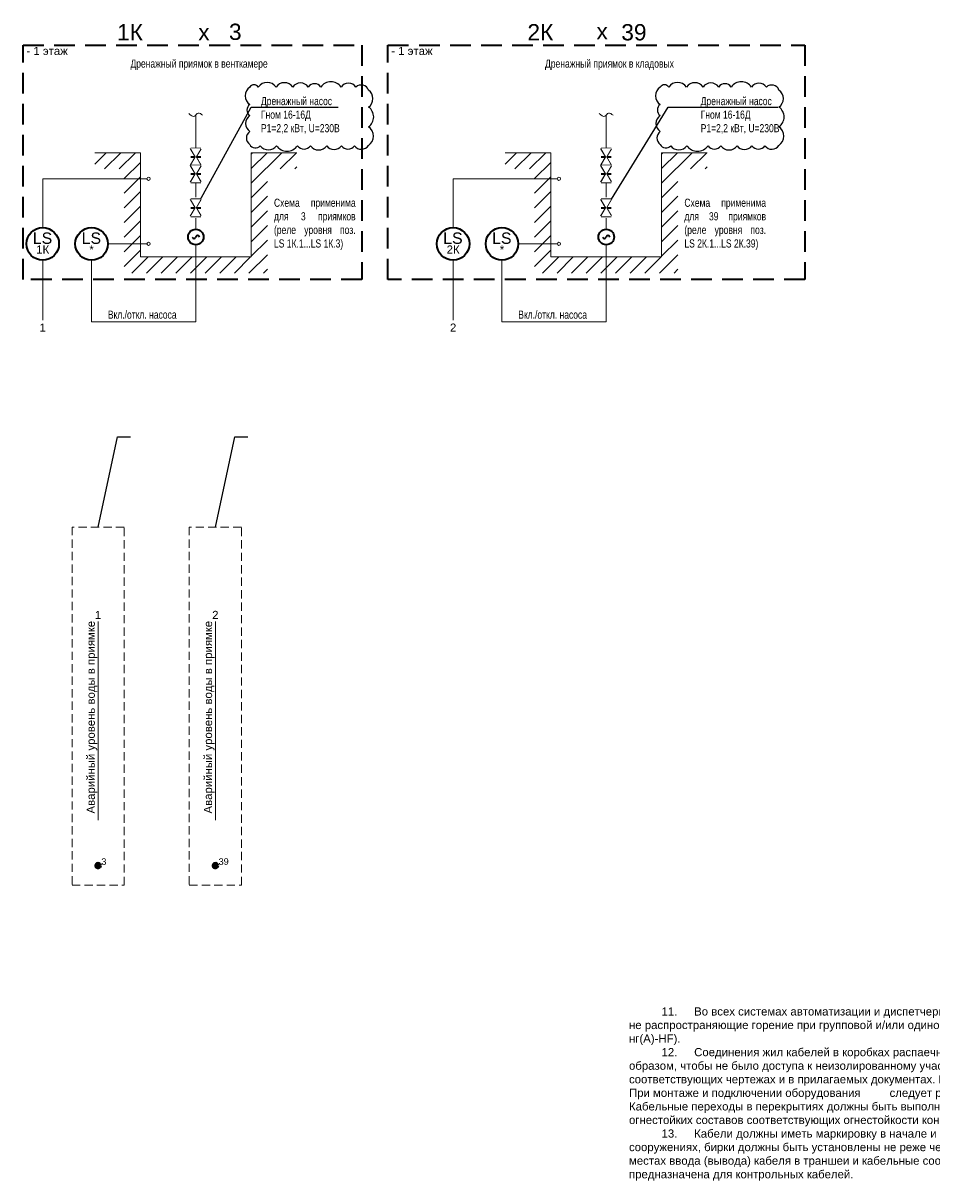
# Model space of a CAD drawing. Header units: millimetres. Extents: x -810 to 3695, y -2403 to 287.
# Tile 2 of 8: x 1940 to 2219, y -1984 to -1628. Entities that reach past the tile are written whole.
import ezdxf
from ezdxf import colors
from ezdxf.entities.mleader import LeaderData, LeaderLine
from ezdxf.enums import TextEntityAlignment as Align
from ezdxf.math import Vec2, Vec3

# ---------------------------------------------------------------- set-up
doc = ezdxf.new("R2010")
doc.units = ezdxf.units.MM
doc.set_wipeout_variables(frame=1)
doc.linetypes.add('DASHED02', pattern=[3.83, 2.54, -1.29])
doc.linetypes.add('DASHED2', pattern=[9.525, 6.35, -3.175])
doc.layers.get('0').update_dxf_attribs({"linetype": 'CONTINUOUS'})
for name, color, linetype, lineweight in [('AK_Drawing', 7, 'CONTINUOUS', 35), ('AK_Drawing_Thin', 7, 'CONTINUOUS', 9), ('AK_Equipment', 7, 'CONTINUOUS', 35), ('AK_Impulse', 222, 'CONTINUOUS', 9)]:
    doc.layers.add(name, color=color, linetype=linetype, lineweight=lineweight)
doc.layers.add('AK_Text', color=7, linetype='CONTINUOUS')
doc.layers.add('UNPLOTTED', color=2, linetype='CONTINUOUS', plot=False)
doc.styles.add('CP.Text', font='arial.ttf')
doc.styles.add('PT Sans Narrow', font='arial.ttf', dxfattribs={"width": 0.75})
doc.styles.get("Standard").update_dxf_attribs({"font": 'arial.ttf', "width": 0.75})
doc.styles.add('Trebuchet MS', font='arial.ttf', dxfattribs={"width": 0.75})

# ---------------------------------------------------------------- blocks, each defined once
blk = doc.blocks.new('*U23')
at = {"linetype": 'DASHED2'}
blk.add_lwpolyline([(0, 0), (104, 0), (104, -72), (0, -72)], close=True, dxfattribs=at)
at = {"style": 'PT Sans Narrow'}
blk.add_attdef('SPACE_NAME', (1, -3), '', height=2.5, dxfattribs=at)
blk = doc.blocks.new('_None')
blk = doc.blocks.new('*U20')
at = {"ltscale": 0.1}
blk.add_circle((0, -20), 5, dxfattribs=at)
at = {"layer": 'AK_Impulse', "lineweight": 5}
for p, q in [((0, -15), (0, 0)), ((0, -25), (0, -43.48))]:
    blk.add_line(p, q, dxfattribs=at)
at = {"color": 172, "ltscale": 500, "style": 'PT Sans Narrow'}
blk.add_text('LS', height=3.5, dxfattribs=at).set_placement((-0.06, -20.01), align=Align.CENTER)
at = {"ltscale": 500, "style": 'PT Sans Narrow'}
blk.add_attdef('N', text='', height=2.5, dxfattribs=at).set_placement((0, -20.49), align=Align.TOP_CENTER)
at = {"layer": 'AK_Impulse', "ltscale": 500, "style": 'PT Sans Narrow'}
blk.add_attdef('Y', text='', height=2.5, dxfattribs=at).set_placement((0, -44.48), align=Align.TOP_CENTER)
blk = doc.blocks.new('*U18')
at = {"ltscale": 0.1}
blk.add_circle((0, -5), 5, dxfattribs=at)
at = {"layer": 'AK_Impulse', "lineweight": 5}
for p, q in [((0, 0), (0, 0)), ((0, -10), (0, -29))]:
    blk.add_line(p, q, dxfattribs=at)
at = {"color": 172, "ltscale": 500, "style": 'PT Sans Narrow'}
blk.add_text('LS', height=3.5, dxfattribs=at).set_placement((-0.06, -5.01), align=Align.CENTER)
at = {"ltscale": 500, "style": 'PT Sans Narrow'}
blk.add_attdef('N', text='', height=2.5, dxfattribs=at).set_placement((0, -5.49), align=Align.TOP_CENTER)
at = {"layer": 'AK_Impulse', "ltscale": 500, "style": 'PT Sans Narrow'}
blk.add_attdef('Y', text='', height=2.5, dxfattribs=at).set_placement((0, -30), align=Align.TOP_CENTER)
blk = doc.blocks.new('*U22')
at = {"ltscale": 0.1}
blk.add_circle((0, 0), 3.99, dxfattribs=at)
for points in [[(1.86, 0), (1.55, 0.4), (0.93, 1.21), (0.31, 0.4), (0, 0)], [(-1.86, 0), (-1.55, -0.4), (-0.93, -1.21), (-0.31, -0.4), (0, 0)]]:
    blk.add_open_spline(points, degree=3, knots=[0, 0, 0, 0, 0.704009, 1.404972, 1.404972, 1.404972, 1.404972], dxfattribs=at)
at = {"style": 'PT Sans Narrow'}
blk.add_attdef('NAME', (1, 4), '', height=2.5, dxfattribs=at)
blk = doc.blocks.new('Схематичное оборудование')
for p, q in [((-2.6, -1.5), (-2.6, 1.5)), ((0, 0), (-2.6, 1.5)), ((0, 0), (-2.6, -1.5)), ((2.6, 1.5), (0, 0)), ((0, -1.5), (0, 1.5)), ((2.6, -1.5), (0, 0)), ((2.6, -1.5), (2.6, 1.5))]:
    blk.add_line(p, q)
blk.add_wipeout([(-2.6, -1.5), (-2.6, 1.5), (0, 0)])
blk.add_wipeout([(2.6, -1.5), (2.6, 1.5), (0, 0)])
blk = doc.blocks.new('AK_Impulse')
at = {"layer": 'AK_Impulse'}
for q in [(0, 60), (0, -1)]:
    blk.add_line((0, 0), q, dxfattribs=at)
at = {"style": 'PT Sans Narrow'}
for tag, p in [('DESC1', (-1, 1)), ('DESC2', (3, 1))]:
    blk.add_attdef(tag, p, '', height=2.5, rotation=90, dxfattribs=at)
at = {"layer": 'AK_Impulse', "style": 'PT Sans Narrow'}
blk.add_attdef('Y', text='', height=2.5, dxfattribs=at).set_placement((0, 60), align=Align.BOTTOM_CENTER)
blk = doc.blocks.new('*U30')
at = {"color": 0, "lineweight": 50}
for radius in [0.72, 0.449, 0.223]:
    blk.add_circle((0, -15), radius, dxfattribs=at)
at = {"style": 'PT Sans Narrow', "flags": 12}
blk.add_attdef('DESC', (1, -14.75), '', height=2, dxfattribs=at)
at = {"layer": 'UNPLOTTED', "style": 'PT Sans Narrow', "flags": 13}
blk.add_attdef('SIGNAL_TYPE', text='', height=1, dxfattribs=at).set_placement((-1, -17), align=Align.RIGHT)
blk = doc.blocks.new('*U27')
at = {"linetype": 'DASHED2'}
blk.add_lwpolyline([(0, 0), (128, 0), (128, -72), (0, -72)], close=True, dxfattribs=at)
at = {"style": 'PT Sans Narrow'}
blk.add_attdef('SPACE_NAME', (1, -3), '', height=2.5, dxfattribs=at)
blk = doc.blocks.new('*U24')
at = {"color": 0, "lineweight": 50}
for radius in [0.72, 0.449, 0.223]:
    blk.add_circle((0, -15), radius, dxfattribs=at)
at = {"style": 'PT Sans Narrow', "flags": 12}
blk.add_attdef('DESC', (1, -14.75), '', height=2, dxfattribs=at)
at = {"layer": 'UNPLOTTED', "style": 'PT Sans Narrow', "flags": 13}
blk.add_attdef('SIGNAL_TYPE', text='', height=1, dxfattribs=at).set_placement((-1, -17), align=Align.RIGHT)

msp = doc.modelspace()

# ---------------------------------------------------------------- hatches: boundary and pattern name
at = {"layer": 'AK_Drawing_Thin'}
h = msp.add_hatch(dxfattribs=at)
h.set_pattern_fill('ANSI31', color=256)
h.set_pattern_definition([(45, (1217, -1963), (-2.245064, 2.245064), [])])
h.paths.add_polyline_path([(1962, -1668), (1962, -1673), (1971, -1673), (1971, -1705), (2015, -1705), (2015, -1673), (2024, -1673), (2024, -1668), (2010, -1668), (2010, -1700), (1976, -1700), (1976, -1668)])
h = msp.add_hatch(dxfattribs=at)
h.set_pattern_fill('ANSI31', color=256)
h.set_pattern_definition([(45, (1343, -1963), (-2.245064, 2.245064), [])])
h.paths.add_polyline_path([(2088, -1668), (2088, -1673), (2097, -1673), (2097, -1705), (2141, -1705), (2141, -1673), (2150, -1673), (2150, -1668), (2136, -1668), (2136, -1700), (2102, -1700), (2102, -1668)])

# ---------------------------------------------------------------- linework, layer by layer
for p, q in [((1993, -1666.7), (1993, -1656.47)), ((2119, -1666.7), (2119, -1656.47)), ((1976, -1668), (1962, -1668)), ((1976, -1700), (1976, -1668)), ((2010, -1700), (2010, -1668)), ((2024, -1668), (2010, -1668)), ((2102, -1668), (2088, -1668)), ((2102, -1700), (2102, -1668)), ((2136, -1700), (2136, -1668)), ((2150, -1668), (2136, -1668)), ((1993, -1681.65), (1993, -1677.1)), ((2119, -1681.65), (2119, -1677.1)), ((1993, -1688.15), (1993, -1691.8)), ((2119, -1688.15), (2119, -1691.8)), ((1976, -1700), (2010, -1700)), ((2102, -1700), (2136, -1700))]:
    msp.add_line(p, q, dxfattribs=at)
at = {"layer": 'AK_Drawing_Thin', "linetype": 'DASHED02'}
for points in [[(1955, -1893), (1971, -1893), (1971, -1783), (1955, -1783)], [(1991, -1893), (2007, -1893), (2007, -1783), (1991, -1783)]]:
    msp.add_lwpolyline(points, close=True, dxfattribs=at)
at = {"layer": 'AK_Drawing_Thin'}
for centre in [(1978.5, -1676), (2104.5, -1676), (1978.5, -1696), (2104.5, -1696)]:
    msp.add_circle(centre, 0.5, dxfattribs=at)
for points in [[(1990.86, -1655.93), (1992.57, -1656.82), (1993.74, -1655.82), (1995.1, -1656.52)], [(2116.86, -1655.93), (2118.57, -1656.82), (2119.74, -1655.82), (2121.1, -1656.52)]]:
    msp.add_spline(points, degree=3, dxfattribs=at)
at = {"layer": 'AK_Impulse'}
for points in [[(1946, -1676), (1978, -1676)], [(2072, -1676), (2104, -1676)], [(1961, -1720), (1993, -1720), (1993, -1696)], [(1966, -1696), (1978, -1696)], [(2087, -1720), (2119, -1720), (2119, -1696)], [(2092, -1696), (2104, -1696)]]:
    msp.add_lwpolyline(points, dxfattribs=at)
at = {"layer": 'UNPLOTTED'}
for points in [[(2009.57, -1647.82, 0.520567), (2009.57, -1653.22, 0.520567), (2009.57, -1656.56, 0.520567), (2009.57, -1661.5, 0.520567), (2009.57, -1665.45, 0.520567), (2012.81, -1665.86, 0.520567), (2017.76, -1665.86, 0.520567), (2024.25, -1665.86, 0.520567), (2028.19, -1665.86, 0.520567), (2033.18, -1665.86, 0.520567), (2037.7, -1665.86, 0.520567), (2041.74, -1665.86, 0.520567), (2046.03, -1665.79, 0.520567), (2046.03, -1660.04, 0.520567), (2046.03, -1653.97, 0.520567), (2046.03, -1648.74, 0.520567), (2042.17, -1647.82, 0.520567), (2037.58, -1647.82, 0.520567), (2031.37, -1647.82, 0.520567), (2027.53, -1647.82, 0.520567), (2022.75, -1647.82, 0.520567), (2017.63, -1647.82, 0.520567), (2012.18, -1647.82, 0.520567)], [(2135.57, -1647.82, 0.520567), (2135.57, -1653.22, 0.520567), (2135.57, -1656.56, 0.520567), (2135.57, -1661.5, 0.520567), (2135.57, -1665.45, 0.520567), (2138.81, -1665.86, 0.520567), (2143.76, -1665.86, 0.520567), (2150.25, -1665.86, 0.520567), (2154.19, -1665.86, 0.520567), (2159.18, -1665.86, 0.520567), (2163.7, -1665.86, 0.520567), (2167.74, -1665.86, 0.520567), (2172.03, -1665.79, 0.520567), (2172.03, -1660.04, 0.520567), (2172.03, -1653.97, 0.520567), (2172.03, -1648.74, 0.520567), (2168.17, -1647.82, 0.520567), (2163.58, -1647.82, 0.520567), (2157.37, -1647.82, 0.520567), (2153.53, -1647.82, 0.520567), (2148.75, -1647.82, 0.520567), (2143.63, -1647.82, 0.520567), (2138.18, -1647.82, 0.520567)]]:
    msp.add_lwpolyline(points, format="xyb", close=True, dxfattribs=at)

# ---------------------------------------------------------------- block references
at = {"layer": 'AK_Drawing', "linetype": 'DASHED02', "ltscale": 20}
for name, p in [('*U23', (1940, -1635)), ('*U27', (2052, -1635))]:
    msp.add_blockref(name, p, dxfattribs=at).add_auto_attribs({'SPACE_NAME': '- 1 этаж'})
at = {"layer": 'AK_Drawing', "ltscale": 10}
ref = msp.add_blockref('*U30', (1963, -1872), dxfattribs=at)
ref.add_attrib('DESC', '3', (1964, -1886.75), dxfattribs={"layer": '0', "height": 2, "style": 'PT Sans Narrow'})
ref = msp.add_blockref('*U24', (1999, -1872), dxfattribs=at)
ref.add_attrib('DESC', '39', (2000, -1886.75), dxfattribs={"layer": '0', "height": 2, "style": 'PT Sans Narrow'})
at = {"layer": 'AK_Drawing_Thin', "ltscale": 10}
for p, values in [((1963, -1872), {'DESC1': 'Аварийный уровень воды в приямке', 'Y': '1'}), ((1999, -1872), {'DESC1': 'Аварийный уровень воды в приямке', 'Y': '2'})]:
    msp.add_blockref('AK_Impulse', p, dxfattribs=at).add_auto_attribs(values)
at = {"layer": 'AK_Equipment'}
for name, p, values in [('*U20', (1946, -1676), {'N': '1К', 'Y': '1'}), ('*U20', (2072, -1676), {'N': '2К', 'Y': '2'}), ('*U18', (1961, -1691), {'N': '*'}), ('*U18', (2087, -1691), {'N': '*'})]:
    msp.add_blockref(name, p, dxfattribs=at).add_auto_attribs(values)
at = {"layer": 'AK_Equipment', "xscale": 0.6, "yscale": 0.6, "zscale": 0.6}
for p in [(1993, -1693.9), (2119, -1693.9)]:
    msp.add_blockref('*U22', p, dxfattribs=at)

# ---------------------------------------------------------------- texts
at = {"insert": (2126, -1930.55), "char_height": 2.5, "width": 375.1304, "attachment_point": 1, "style": 'CP.Text'}
msp.add_mtext('\\A1;\\pxi4,t3;11.^IВо всех системах автоматизации и диспетчеризации Объекта применяются кабельные изделия с медными жилами, имеющие сертификаты пожарной безопасности (табл. 2 п.6 ГОСТ31565-2012 (п. 1.2 ст. 6 123-ФЗ)) не распространяющие горение при групповой и/или одиночной прокладке, в ПВХ оболочке, не выделяющей коррозионно-активных газообразных продуктов при горении и тлении, не содержащей галогенов (исполнение - нг(А)-HF).\\P12.^IСоединения жил кабелей в коробках распаечных производить путем опрессовки гильзами из луженной меди. При монтаже коробок обеспечить доступ к ним. Изоляцию с фазных^Iпроводников снимать таким образом, чтобы не было доступа к неизолированному участку жилы. Решения по выполнению кабельных проходок через стены и перекрытия, а так же способы крепления элементов автоматики представлены на соответствующих чертежах и в прилагаемых документах. Кабельные проводки идущие транзитом через помещения парковки проложить по существующим кабельным лоткам предусмотренным разделом КП-135Р-СС-1.1-МКСС. При монтаже и подключении оборудования ^Iследует руководствоваться паспортами на устанавливаемое оборудование. Монтаж трасс автоматизации выполняется кабелями в соответствии со схемами внешних проводок. Кабельные переходы в перекрытиях должны быть выполнены с применением обработанных по краям металлических труб (гильз). При этом огнестойкость таких переходов необходимо восстановить при помощи легко удаляемых огнестойких составов соответствующих огнестойкости конструкции.\\P13.^IКабели должны иметь маркировку в начале и конце лотков, а также в местах подключения их к электрооборудованию, а также на поворотах трассы и на ответвлениях. На кабелях, проложенных в кабельных сооружениях, бирки должны быть установлены не реже чем через каждые 50 - 70 м, а^Iтакже в местах изменения направления трассы, с обеих сторон проходов через междуэтажные перекрытия, стены и перегородки, в местах ввода (вывода) кабеля в траншеи и кабельные сооружения. Для маркировки кабельных трасс применить: Квадратная бирка (У-134) – предназначена ^Iдля силовых кабелей до 1000В; Треугольная бирка (У-136) – предназначена для контрольных кабелей.\\P\\pi-4,l4,b0.25,a0.25,tz;', dxfattribs=at)
at = {"layer": 'AK_Drawing', "ltscale": 0.01, "insert": (2120, -1641), "char_height": 2.5, "width": 55.6307, "attachment_point": 5, "style": 'Trebuchet MS'}
msp.add_mtext('Дренажный приямок в кладовых', dxfattribs=at)
at = {"layer": 'AK_Text', "linetype": 'Continuous', "style": 'Trebuchet MS', "width": 0.75}
for p in [(1966, -1719), (2092, -1719)]:
    msp.add_text('Вкл./откл. насоса', height=2.5, dxfattribs=at).set_placement(p)
at = {"layer": 'AK_Text', "ltscale": 0.01, "char_height": 2.5, "attachment_point": 5, "style": 'Trebuchet MS'}
for s, insert, width in [('Дренажный приямок в венткамере', (1994, -1641), 85.9437), ('\\pxqj;Схема применима для 3 приямков (реле уровня поз. LS\\~1К.1...LS 1К.3)', (2029.5, -1690), 25), ('\\pxqj;Схема применима для 39 приямков (реле уровня поз. LS\\~2К.1...LS 2К.39)', (2155.5, -1690), 25)]:
    msp.add_mtext(s, dxfattribs=dict(at, insert=insert, width=width))
at = {"layer": 'UNPLOTTED', "color": 2}
for s, p in [('1К', (1972.78, -1635)), ('3', (2005.12, -1634.86)), ('2К', (2098.78, -1635)), ('39', (2127.5, -1635)), ('х', (1995.5, -1635)), ('х', (2117.75, -1634.71))]:
    msp.add_text(s, height=5, dxfattribs=at).set_placement(p, align=Align.BOTTOM_CENTER)

# ---------------------------------------------------------------- leaders
at = {"layer": 'AK_Text'}
ml = msp.add_multileader_mtext('Standard', dxfattribs=at)
ml.set_content('Дренажный насос\\PГном 16-16Д \\PP1=2,2 кВт, U=230В', color=256, style='Trebuchet MS')
ml.set_leader_properties()
ml.set_arrow_properties(name='NONE')
ml.build(insert=Vec2(0, 0))
ml.multileader.update_dxf_attribs({"text_left_attachment_type": 6})
ctx = ml.context
ctx.base_point, ctx.char_height, ctx.plane_origin = Vec3(2011, -1654), 2.5, Vec3(1993.34, -1695.44)
ctx.left_attachment = 6
notes = []
notes.append((ctx, [(0, (1, 1, 0), (2010, -1654), (1, 0), 1, [(1, [(1993, -1684.9)], 0, [])])]))
ctx.mtext.insert, ctx.mtext.width, ctx.mtext.flow_direction = Vec3(2013, -1650.89), 30.7139, 5
ml = msp.add_multileader_mtext('Standard', dxfattribs=at)
ml.set_content('Дренажный насос\\PГном 16-16Д \\PP1=2,2 кВт, U=230В', color=256, style='Trebuchet MS')
ml.set_leader_properties()
ml.set_arrow_properties(name='NONE')
ml.build(insert=Vec2(0, 0))
ml.multileader.update_dxf_attribs({"text_left_attachment_type": 6})
ctx = ml.context
ctx.base_point, ctx.char_height, ctx.plane_origin = Vec3(2146, -1654), 2.5, Vec3(2119.34, -1695.44)
ctx.left_attachment = 6
notes.append((ctx, [(0, (1, 1, 0), (2138, -1654), (1, 0), 8, [(1, [(2119, -1684.9)], 0, [])])]))
ctx.mtext.insert, ctx.mtext.width, ctx.mtext.flow_direction = Vec3(2148, -1650.89), 30.7139, 5
ml = msp.add_multileader_mtext('Standard', dxfattribs=at)
ml.set_content('', color=256, style='Trebuchet MS')
ml.set_leader_properties()
ml.set_arrow_properties(name='NONE')
ml.build(insert=Vec2(0, 0))
ml.multileader.update_dxf_attribs({"text_left_attachment_type": 6, "dogleg_length": 2, "arrow_head_size": 2})
ctx = ml.context
ctx.base_point, ctx.char_height, ctx.arrow_head_size, ctx.plane_origin = Vec3(1971, -1755.27), 2.5, 2, Vec3(1966.52, -1798.54)
ctx.left_attachment = 6
notes.append((ctx, [(0, (1, 1, 0), (1969, -1755.27), (1, 0), 2, [(1, [(1963, -1783)], 0, [])])]))
ctx.mtext.insert, ctx.mtext.width, ctx.mtext.defined_height, ctx.mtext.flow_direction = Vec3(1973, -1752.05), 35.138, 8, 5
ml = msp.add_multileader_mtext('Standard', dxfattribs=at)
ml.set_content('', color=256, style='Trebuchet MS')
ml.set_leader_properties()
ml.set_arrow_properties(name='NONE')
ml.build(insert=Vec2(0, 0))
ml.multileader.update_dxf_attribs({"text_left_attachment_type": 6, "dogleg_length": 2})
ctx = ml.context
ctx.base_point, ctx.char_height, ctx.plane_origin = Vec3(2007, -1755.27), 2.5, Vec3(2002.52, -1798.54)
ctx.left_attachment = 6
notes.append((ctx, [(0, (1, 1, 0), (2005, -1755.27), (1, 0), 2, [(1, [(1999, -1783)], 0, [])])]))
ctx.mtext.insert, ctx.mtext.width, ctx.mtext.defined_height, ctx.mtext.flow_direction = Vec3(2009, -1752), 35.138, 8, 5
for ctx, leaders in notes:
    for number, flags, end, landing, length, lines in leaders:
        leader = LeaderData()
        leader.index, (leader.has_last_leader_line, leader.has_dogleg_vector, leader.attachment_direction) = number, flags
        leader.last_leader_point, leader.dogleg_vector, leader.dogleg_length = Vec3(end), Vec3(landing), length
        for number, points, colour, breaks in lines:
            line = LeaderLine()
            line.index, line.vertices, line.color, line.breaks = number, Vec3.list(points), colors.encode_raw_color(colour), breaks
            leader.lines.append(line)
        ctx.leaders.append(leader)

# ---------------------------------------------------------------- next in the draw order: block references
at = {"layer": 'AK_Equipment'}
for p, rotation in [((1993, -1669.3), 269.9999999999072), ((2119, -1669.3), 269.9999999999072), ((1993, -1684.9), 270.0000000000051), ((2119, -1684.9), 270.0000000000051)]:
    msp.add_blockref('Схематичное оборудование', p, dxfattribs=dict(at, rotation=rotation))

# ---------------------------------------------------------------- next in the draw order: block references
at = {"layer": 'AK_Equipment', "rotation": 269.9999999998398}
for p in [(1993, -1674.5), (2119, -1674.5)]:
    msp.add_blockref('Схематичное оборудование', p, dxfattribs=at)

doc.saveas('drawing.dxf')
